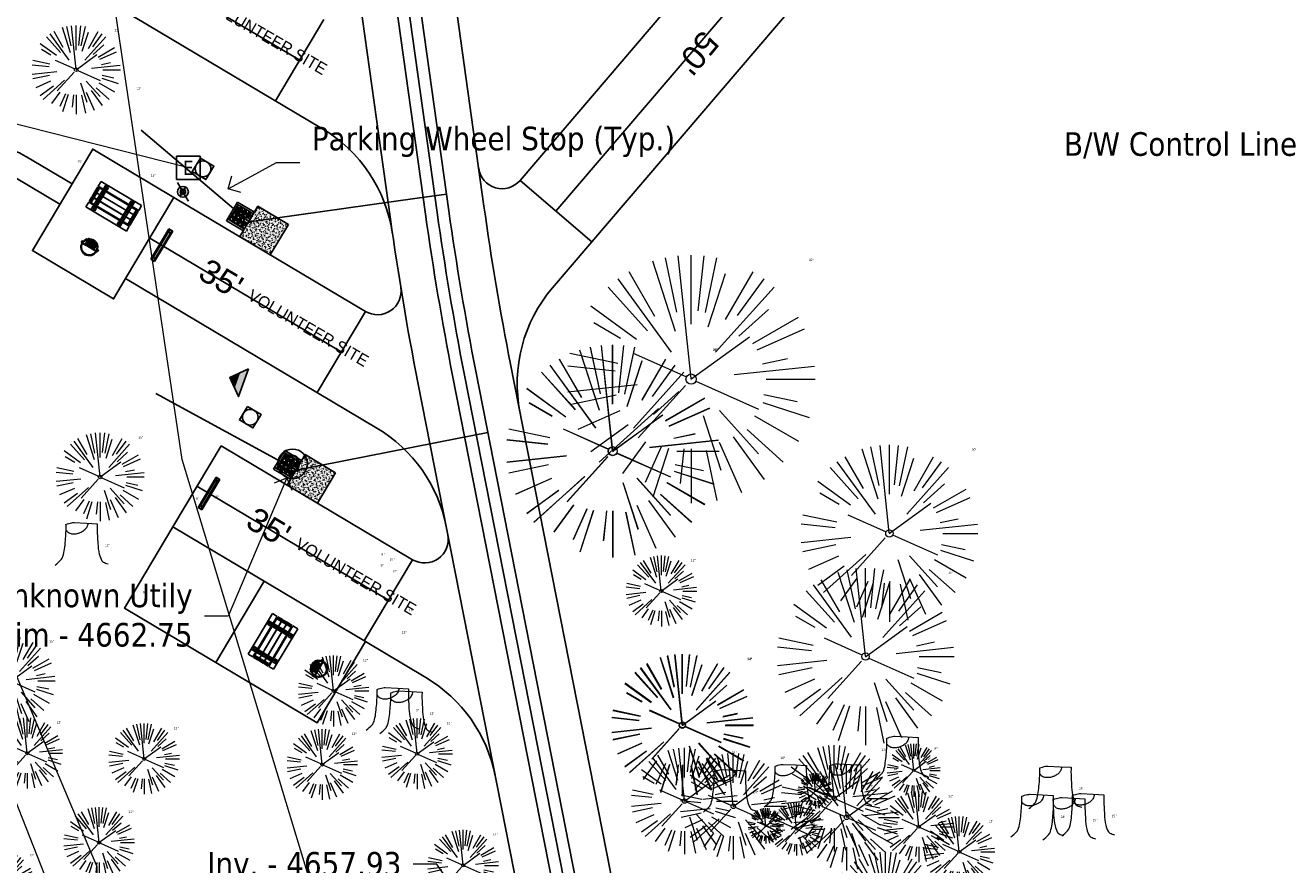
# Model space of a CAD drawing. Header units: feet. Extents: x 1134296 to 1140710, y 647902 to 649877.
# Tile 9 of 34: x 1134484 to 1134699, y 648567 to 648709. Entities that reach past the tile are written whole.
import ezdxf
from ezdxf import colors
from ezdxf.entities.mleader import LeaderData, LeaderLine
from ezdxf.enums import TextEntityAlignment as Align
from ezdxf.math import Vec2, Vec3

# ---------------------------------------------------------------- set-up
doc = ezdxf.new("R2010")
doc.units = ezdxf.units.FT
doc.header["$MEASUREMENT"] = 0
doc.linetypes.add('HIDDEN4', pattern=[0.095, 0.05, -0.045])
for name, color, linetype in [('-AGGREGATE', 8, 'Continuous'), ('-BOLTS-LAGS-SCREWS', 7, 'Continuous'), ('-CONCRETE', 9, 'Continuous'), ('-HARDWARE', 7, 'Continuous'), ('-TIMBER', 5, 'Continuous'), ('-WOOD', 5, 'Continuous'), ('C-CAMPSITE-PADS', 6, 'Continuous'), ('C-PRKG-WHEL-STOP', 9, 'Continuous'), ('C-ROAD-ASPHALT', 1, 'Continuous'), ('C-SWLK-CONC', 6, 'Continuous'), ('C-SWLK-CONC-PATT', 8, 'Continuous'), ('C-UTIL-HYDRANT', 5, 'Continuous'), ('C-UTIL-WATER-MEP', 7, 'Continuous'), ('V-TOPO-SPOT', 8, 'Continuous')]:
    doc.layers.add(name, color=color, linetype=linetype)
for name, color, linetype, lineweight in [('-ANGLE-IRON', 8, 'Continuous', 25), ('V-SITE-VEGE', 8, 'Continuous', 18), ('V-SITE-VEGE-TEXT', 8, 'Continuous', 18), ('V-UTIL-POWR-LINE-UNDR', 8, 'Continuous', 15), ('V-UTIL-WATR-LINE', 8, 'Continuous', 15)]:
    doc.layers.add(name, color=color, linetype=linetype, lineweight=lineweight)
doc.layers.add('V-ANNO-TEXT', color=7, linetype='Continuous', lineweight=13, plot=False)
doc.styles.add('Arial', font='arial.ttf', dxfattribs={"height": 180})
doc.styles.add('SEI-Dim & Leader', font='tahoma.ttf')

# ---------------------------------------------------------------- blocks, each defined once
blk = doc.blocks.new('V-UTIL-EPED')
for p, q in [((-0.05, 0.05), (-0.05, -0.05)), ((0.05, 0.05), (-0.05, 0.05)), ((0.05, -0.05), (0.05, 0.05)), ((-0.05, -0.05), (0.05, -0.05))]:
    blk.add_line(p, q)
at = {"style": 'SEI-Dim & Leader'}
blk.add_text('E', height=0.06, dxfattribs=at).set_placement((0, 0), align=Align.MIDDLE_CENTER)
blk = doc.blocks.new('*U850', base_point=(1134511.816, 648684.869))
at = {"xscale": 39.99999999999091, "yscale": 39.99999999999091, "zscale": 39.99999999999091}
blk.add_blockref('V-UTIL-EPED', (1134511.816, 648684.869), dxfattribs=at)
blk = doc.blocks.new('V-SITE-VEGE-Coniferious Tree 2')
at = {"color": 0, "linetype": 'ByBlock'}
for p, q in [((-0.0626, 0.1926), (-0.1545, 0.4755)), ((-0.0575, 0.2704), (-0.104, 0.4891)), ((-0.0003, 0.0026), (-0.0523, 0.4973)), ((0, 0.2219), (0, 0.5)), ((0.0289, 0.2753), (0.0522, 0.4973)), ((0.0572, 0.2693), (0.1039, 0.4891)), ((-0.146, 0.2528), (-0.25, 0.433)), ((0.0685, 0.211), (0.1382, 0.4256)), ((0.1391, 0.2411), (0.25, 0.433)), ((-0.1757, 0.1951), (-0.3346, 0.3716)), ((-0.0791, 0.1089), (-0.2939, 0.4045)), ((0.0978, 0.1086), (0.3345, 0.3716)), ((0.1869, 0.2573), (0.2939, 0.4045)), ((-0.2201, 0.1599), (-0.4046, 0.2939)), ((0.192, 0.1729), (0.3116, 0.2806)), ((-0.2844, 0.1642), (-0.3931, 0.227)), ((0.2488, 0.1436), (0.433, 0.25)), ((-0.0009, -0.0007), (0.235, 0.1707)), ((0.2659, 0.1184), (0.4568, 0.2034)), ((-0.2961, 0.0629), (-0.4891, 0.1039)), ((-0.0199, 0.0089), (-0.2319, 0.1032)), ((-0.306, 0.0322), (-0.4973, 0.0523)), ((0.1731, 0.0182), (0.4972, 0.0523)), ((0.2873, 0.0611), (0.3885, 0.0826)), ((0.3025, 0), (0.5, 0)), ((-0.2183, -0.0229), (-0.4973, -0.0523)), ((-0.023, -0.0255), (-0.2138, -0.2374)), ((0.0185, -0.0083), (0.272, -0.1211)), ((-0.3022, -0.0642), (-0.4891, -0.1039)), ((0.2891, -0.094), (0.4755, -0.1545)), ((0.2936, -0.0624), (0.4274, -0.0908)), ((-0.2881, -0.1283), (-0.4568, -0.2034)), ((-0.132, -0.1189), (-0.3716, -0.3346)), ((0.0478, -0.1473), (0.1192, -0.3671)), ((0.1144, -0.1271), (0.2718, -0.3019)), ((0.2555, -0.1475), (0.433, -0.25)), ((-0.2545, -0.1849), (-0.4046, -0.2939)), ((0.2254, -0.2029), (0.3716, -0.3346)), ((-0.1843, -0.2536), (-0.2767, -0.3808)), ((0.1131, -0.2541), (0.2033, -0.4568)), ((0.1689, -0.2325), (0.2939, -0.4045)), ((-0.1214, -0.2725), (-0.1856, -0.4168)), ((-0.091, -0.2799), (-0.1545, -0.4755)), ((-0.0297, -0.2818), (-0.0443, -0.4216)), ((0, -0.2818), (0, -0.5)), ((0.061, -0.2873), (0.1039, -0.4891))]:
    blk.add_line(p, q, dxfattribs=at)
blk.add_circle((0, 0), 0.0208)
blk = doc.blocks.new('V-UTIL-IRRI-Spigot')
for points in [[(-1, 1.73), (-0.5, 0.87)], [(-0.5, -0.87), (0.5, 0.87)], [(0.5, -0.87), (1, -1.73)]]:
    blk.add_lwpolyline(points)
for radius in [1, 0.5]:
    blk.add_circle((0, 0), radius)
blk = doc.blocks.new('*U881', base_point=(1134510.895, 648680.812))
at = {"xscale": 0.9237604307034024, "yscale": 0.9237604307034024, "zscale": 0.9237604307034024}
blk.add_blockref('V-UTIL-IRRI-Spigot', (1134510.895, 648680.812), dxfattribs=at)
blk = doc.blocks.new('Finished Floor Elevation')
h = blk.add_hatch(color=256)
h.dxf.hatch_style = 1
h.paths.add_polyline_path([(-0.05, -0.05), (-0.05, 0.05), (0, 0)])
blk.add_lwpolyline([(-0.05, -0.05), (-0.05, 0.05), (0, 0)], close=True)
blk = doc.blocks.new('V-UTIL-STRM-Storm Sewer Manhole')
blk.add_circle((0, 0), 0.0625)
at = {"style": 'SEI-Dim & Leader'}
blk.add_text('D', height=0.08, dxfattribs=at).set_placement((0, 0), align=Align.MIDDLE_CENTER)
blk = doc.blocks.new('*U884', base_point=(1134529.479, 648634.721))
at = {"xscale": 40.00000000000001, "yscale": 40.00000000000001, "zscale": 40.00000000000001}
blk.add_blockref('V-UTIL-STRM-Storm Sewer Manhole', (1134529.479, 648634.721), dxfattribs=at)
blk = doc.blocks.new('_Open90')
at = {"color": 0, "linetype": 'ByBlock', "lineweight": -2}
for p, q in [((0, 0), (-1, 0)), ((-0.5, 0.5), (0, 0)), ((0, 0), (-0.5, -0.5))]:
    blk.add_line(p, q, dxfattribs=at)
blk = doc.blocks.new('*U903', base_point=(1134511.816, 648684.869))
at = {"xscale": 39.99999999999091, "yscale": 39.99999999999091, "zscale": 39.99999999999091}
blk.add_blockref('V-UTIL-EPED', (1134511.816, 648684.869), dxfattribs=at)
blk = doc.blocks.new('V-SITE-VEGE-Stump')
for points in [[(-0.0776, 0.1565, -0.027668), (-0.0534, 0.1634, -0.067978), (-0.0432, 0.1643), (0.0086, 0.1616), (0.054, 0.1591)], [(0.0151, 0.1613, -0.082864), (0.0081, 0.142, -0.111324), (-0.0021, 0.1306, -0.039313), (-0.0159, 0.1223, -0.049197), (-0.028, 0.1177, -0.066002), (-0.0447, 0.1155, -0.070187), (-0.0604, 0.1177, -0.114859), (-0.0685, 0.1223, -0.075938), (-0.0773, 0.1332)], [(-0.1229, -0.0143, 0.052613), (-0.0986, 0.0077, 0.106195), (-0.0905, 0.0219, 0.044862), (-0.0837, 0.0527, 0.020074), (-0.0776, 0.1229, 0.011675), (-0.0773, 0.1364, 0.007866), (-0.0776, 0.1565)], [(0.054, 0.1591, 0.004334), (0.0538, 0.1369, 0.008344), (0.054, 0.1254), (0.0561, 0.0762, 0.046252), (0.0624, 0.0317, 0.069625), (0.0733, 0.0038, 0.149725), (0.0794, -0.002, 0.058523), (0.0992, -0.0091)]]:
    blk.add_lwpolyline(points, format="xyb")
blk = doc.blocks.new('*U933', base_point=(1134510.895, 648680.812))
at = {"xscale": 0.9237604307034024, "yscale": 0.9237604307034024, "zscale": 0.9237604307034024}
blk.add_blockref('V-UTIL-IRRI-Spigot', (1134510.895, 648680.812), dxfattribs=at)
blk = doc.blocks.new('*U936', base_point=(1134529.479, 648634.721))
at = {"xscale": 40.00000000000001, "yscale": 40.00000000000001, "zscale": 40.00000000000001}
blk.add_blockref('V-UTIL-STRM-Storm Sewer Manhole', (1134529.479, 648634.721), dxfattribs=at)
blk = doc.blocks.new('Wheel_Stop')
for points in [[(-36, 6.75), (36, 6.75)], [(-36, -2.25), (-36, 6.75)], [(-35.625, 4.5), (-36, 6.75)], [(-35.625, 0), (-36, -2.25)], [(-35.955, 6.48), (35.955, 6.48)], [(-35.625, 4.5), (-35.625, 0)], [(-35.625, 4.5), (35.625, 4.5)], [(-35.625, 0), (35.625, 0)], [(35.625, 4.5), (36, 6.75)], [(35.625, 4.5), (35.625, 0)], [(35.625, 0), (36, -2.25)], [(36, -2.25), (36, 6.75)], [(-36, -2.25), (36, -2.25)], [(-35.955, -1.98), (35.955, -1.98)]]:
    blk.add_lwpolyline(points)
for centre in [(-30, 2.25), (30, 2.25)]:
    blk.add_circle(centre, 0.5)
blk = doc.blocks.new('10FT_Precast Table')
at = {"layer": '-ANGLE-IRON'}
for p, q in [((-28.5, 21.1), (-28.5, 27.6)), ((-28.5, 27.6), (-24.5, 27.6)), ((-24.5, 27.6), (-24.5, 21.1)), ((28.5, 21.1), (28.5, 27.6)), ((28.5, 27.6), (32.5, 27.6)), ((32.5, 27.6), (32.5, 21.1)), ((-43.5, 15.3), (-46.5, 15.3)), ((-46.5, 15.3), (-46.5, -15.3)), ((-43.5, -15.3), (-43.5, 15.3)), ((-24.5, 21.1), (-28.5, 21.1)), ((-25.5, 15.3), (-28.5, 15.3)), ((-28.5, 15.3), (-28.5, -15.3)), ((-25.5, -15.3), (-25.5, 15.3)), ((32.5, 21.1), (28.5, 21.1)), ((32.5, 15.3), (29.5, 15.3)), ((29.5, 15.3), (29.5, -15.3)), ((32.5, -15.3), (32.5, 15.3)), ((46.5, 15.3), (43.5, 15.3)), ((43.5, 15.3), (43.5, -15.3)), ((46.5, -15.3), (46.5, 15.3)), ((-46.5, -15.3), (-43.5, -15.3)), ((-28.5, -15.3), (-25.5, -15.3)), ((-28.5, -27.6), (-28.5, -21.1)), ((-28.5, -21.1), (-24.5, -21.1)), ((-24.5, -21.1), (-24.5, -27.6)), ((28.5, -27.6), (28.5, -21.1)), ((28.5, -21.1), (32.5, -21.1)), ((29.5, -15.3), (32.5, -15.3)), ((32.5, -21.1), (32.5, -27.6)), ((43.5, -15.3), (46.5, -15.3)), ((-24.5, -27.6), (-28.5, -27.6)), ((32.5, -27.6), (28.5, -27.6))]:
    blk.add_line(p, q, dxfattribs=at)
at = {"layer": '-BOLTS-LAGS-SCREWS'}
for centre in [(-26.5, 26.1), (30.5, 26.1), (-45, 14.3), (-45, 8.8), (-45, 2.8), (-27, 14.3), (-27, 8.8), (-27, 2.8), (-26.5, 22.6), (30.5, 22.6), (31, 14.3), (31, 8.8), (31, 2.8), (45, 14.3), (45, 8.8), (45, 2.8), (-45, -2.8), (-45, -8.8), (-45, -14.3), (-27, -2.8), (-27, -8.8), (-27, -14.3), (-26.5, -22.6), (30.5, -22.6), (31, -2.8), (31, -8.8), (31, -14.3), (45, -2.8), (45, -8.8), (45, -14.3), (-26.5, -26.1), (30.5, -26.1)]:
    blk.add_circle(centre, 0.156, dxfattribs=at)
at = {"layer": '-CONCRETE'}
for p, q in [((-32, -30), (-32, 30)), ((-28.5, 30), (-28.5, 27.6)), ((-28.5, -27.1), (-28.5, 27.1)), ((32.5, 30), (32.5, 27.6)), ((32.5, -27.1), (32.5, 27.1)), ((36, -30), (36, 30)), ((-28.5, -30), (-28.5, -27.6)), ((32.5, -27.6), (32.5, -30))]:
    blk.add_line(p, q, dxfattribs=at)
at = {"layer": '-TIMBER'}
for p, q in [((-48, 18.7), (-48, 30)), ((-48, 30), (48, 30)), ((48, 18.7), (48, 30)), ((-48, 18.7), (48, 18.7)), ((-48, 5.9), (-48, 17.1)), ((-48, 17.1), (48, 17.1)), ((-48, 5.9), (48, 5.9)), ((-48, -5.6), (-48, 5.6)), ((-48, 5.6), (48, 5.6)), ((48, 17.1), (48, 5.9)), ((48, 5.6), (48, -5.6)), ((48, -5.6), (-48, -5.6)), ((-48, -17.1), (-48, -5.9)), ((48, -5.9), (-48, -5.9)), ((48, -17.1), (-48, -17.1)), ((-48, -30), (-48, -18.7)), ((-48, -18.7), (48, -18.7)), ((48, -5.9), (48, -17.1)), ((48, -30), (48, -18.7)), ((-48, -30), (48, -30))]:
    blk.add_line(p, q, dxfattribs=at)
blk = doc.blocks.new('*X1314')
at = {"color": 0}
for p, q in [((146.1, 353.6), (146.1, 353.7)), ((146.1, 352.9), (146.8, 353.6)), ((146.1, 352.5), (146.8, 353.3)), ((146.1, 351.8), (146.8, 352.6)), ((146.1, 351.5), (146.8, 352.2)), ((146.1, 350.8), (146.8, 351.5)), ((146.3, 350.7), (146.8, 351.2))]:
    blk.add_line(p, q, dxfattribs=at)
blk = doc.blocks.new('Pilot Rocks FS-30_18_PA')
at = {"layer": '-HARDWARE'}
for p, q in [((-8.8, 0), (-17.9, 0)), ((-17.9, 0), (-12.8, 0)), ((-10.2, 0), (10.2, 0)), ((8.8, 0), (17.9, 0)), ((12.8, 0), (17.9, 0)), ((-18.9, -1.4), (-18.9, -1)), ((-18.9, -1.4), (-18.9, -1)), ((-18.9, -4.6), (-18.9, -1.4)), ((-18.9, -1.4), (-18.9, -1.4)), ((-18.2, -1.4), (-18.2, -1)), ((-18.2, -1), (-18.2, -1.4)), ((-18.2, -1.4), (-18.1, -1.4)), ((-18.1, -1.4), (-18.1, -4.6)), ((-8.8, -0.6), (-17.9, -0.6)), ((-13.3, -0.6), (-17.9, -0.6)), ((-10.2, -0.6), (10.2, -0.6)), ((-10.2, -0.6), (-10.2, -11.3)), ((-10.2, -11.3), (-10.2, -14.8)), ((-10.2, -13.7), (-10.2, -14.8)), ((-9.5, -0.6), (-9.5, -11.3)), ((-9.5, -11.3), (-9.5, -14.8)), ((-9.5, -11.6), (9.5, -11.6)), ((-9.5, -12.3), (9.5, -12.3)), ((-9.5, -14.8), (-9.5, -14.5)), ((-8.8, -0.6), (-8.8, -11.6)), ((-8.3, -0.6), (-8.3, -11.6)), ((-7.5, -0.6), (-7.5, -11.6)), ((-7, -0.6), (-7, -11.6)), ((-6.2, -0.6), (-6.2, -11.6)), ((-5.7, -0.6), (-5.7, -11.6)), ((-4.9, -0.6), (-4.9, -11.6)), ((-4.3, -0.6), (-4.3, -11.6)), ((-3.6, -0.6), (-3.6, -11.6)), ((-3, -0.6), (-3, -11.6)), ((-2.2, -0.6), (-2.2, -11.6)), ((-1.7, -0.6), (-1.7, -11.6)), ((-0.9, -0.6), (-0.9, -11.6)), ((-0.4, -0.6), (-0.4, -11.6)), ((0.4, -0.6), (0.4, -11.6)), ((0.9, -0.6), (0.9, -11.6)), ((1.7, -0.6), (1.7, -11.6)), ((2.2, -0.6), (2.2, -11.6)), ((3, -0.6), (3, -11.6)), ((3.6, -0.6), (3.6, -11.6)), ((4.3, -0.6), (4.3, -11.6)), ((4.9, -0.6), (4.9, -11.6)), ((5.7, -0.6), (5.7, -11.6)), ((6.2, -0.6), (6.2, -11.6)), ((7, -0.6), (7, -11.6)), ((7.5, -0.6), (7.5, -11.6)), ((8.3, -0.6), (8.3, -11.6)), ((8.8, -0.6), (8.8, -11.6)), ((17.9, -0.6), (8.8, -0.6)), ((9.5, -0.6), (9.5, -11.3)), ((9.5, -11.3), (9.5, -14.8)), ((9.5, -14.5), (9.5, -14.8)), ((10.2, -0.6), (10.2, -11.3)), ((10.2, -11.3), (10.2, -14.8)), ((10.2, -14.8), (10.2, -13.7)), ((18.1, -4.6), (18.1, -1.4)), ((18.1, -1.4), (18.2, -1.4)), ((18.9, -4.6), (18.1, -4.6)), ((18.2, -1.4), (18.2, -1)), ((18.2, -1.4), (18.2, -1)), ((18.9, -1.4), (18.9, -1)), ((18.9, -1), (18.9, -1.4)), ((18.9, -1.4), (18.9, -1.4)), ((18.9, -1.4), (18.9, -4.6))]:
    blk.add_line(p, q, dxfattribs=at)
at = {"layer": '-HARDWARE', "flags": 128}
for points in [[(0, 18.2, 1), (-0.6, 18.2), (-0.6, 15, 1), (0, 15), (0, 18.2)], [(-11.8, -8.9, -1), (-11.3, -9.4), (-13.5, -11.7, -1), (-14, -11.3), (-11.8, -8.9)], [(11.8, -8.9, 1), (11.3, -9.4), (13.5, -11.7, 1), (14, -11.3), (11.8, -8.9)]]:
    blk.add_lwpolyline(points, format="xyb", dxfattribs=at)
at = {"layer": '-HARDWARE'}
for points in [[(-18.9, -4.6), (-18.9, -1.4), (-18.1, -1.4), (-18.1, -4.6)], [(-7.5, -11.6), (-8.3, -11.6), (-8.3, -0.6), (-7.5, -0.6)], [(-6.2, -11.6), (-7, -11.6), (-7, -0.6), (-6.2, -0.6)], [(-4.9, -11.6), (-5.7, -11.6), (-5.7, -0.6), (-4.9, -0.6)], [(-3.6, -11.6), (-4.3, -11.6), (-4.3, -0.6), (-3.6, -0.6)], [(-2.2, -11.6), (-3, -11.6), (-3, -0.6), (-2.2, -0.6)], [(-0.9, -11.6), (-1.7, -11.6), (-1.7, -0.6), (-0.9, -0.6)], [(-0.4, -11.6), (0.4, -11.6), (0.4, -0.6), (-0.4, -0.6)], [(0.9, -11.6), (1.7, -11.6), (1.7, -0.6), (0.9, -0.6)], [(2.2, -11.6), (3, -11.6), (3, -0.6), (2.2, -0.6)], [(3.6, -11.6), (4.3, -11.6), (4.3, -0.6), (3.6, -0.6)], [(4.9, -11.6), (5.7, -11.6), (5.7, -0.6), (4.9, -0.6)], [(6.2, -11.6), (7, -11.6), (7, -0.6), (6.2, -0.6)], [(7.5, -11.6), (8.3, -11.6), (8.3, -0.6), (7.5, -0.6)], [(18.9, -4.6), (18.9, -1.4), (18.1, -1.4), (18.1, -4.6)]]:
    blk.add_lwpolyline(points, close=True, dxfattribs=at)
for centre, radius, start, end in [((-17.9, -1), 1, 90, 180), ((-17.9, -1), 1, 90, 180), ((0, 0), 17.1, 0.1484, 179.8516), ((0, 0), 15.7, 0.161, 179.839), ((17.9, -1), 1, 0, 90), ((17.9, -1), 1, 0, 90), ((-17.9, -1), 0.333, 90, 180), ((-17.9, -1), 0.333, 90, 180), ((0, 0), 17.1, 182.0901, 220.7491), ((0, 0), 15.7, 182.2674, 220.2248), ((0, 0), 17.1, 220.7491, 233.2978), ((0, 0), 15.7, 220.2248, 229.5861), ((-9.9, -11.6), 0.333, 0, 180), ((-9.9, -14.8), 0.333, 180, 0), ((-9.9, -14.8), 0.333, 180, 0), ((0, 0), 15.7, 232.704, 307.296), ((0, 0), 17.1, 236.0414, 303.9586), ((9.9, -11.6), 0.333, 0, 180), ((9.9, -14.8), 0.333, 180, 0), ((9.9, -14.8), 0.333, 180, 0), ((0, 0), 15.7, 310.4139, 319.7752), ((0, 0), 17.1, 306.7022, 319.2509), ((0, 0), 15.7, 319.7752, 357.7326), ((0, 0), 17.1, 319.2509, 357.9099), ((17.9, -1), 0.333, 0, 90), ((17.9, -1), 0.333, 0, 90)]:
    blk.add_arc(centre, radius, start, end, dxfattribs=at)
at = {"layer": '-HARDWARE', "rotation": 180}
for p, xscale, yscale, zscale in [((137.7, 372.6), 1.066666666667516, 1.066666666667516, 1.066666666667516), ((-137.7, 372.6), -1.066666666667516, 1.066666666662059, 1.066666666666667)]:
    blk.add_blockref('*X1314', p, dxfattribs=dict(at, xscale=xscale, yscale=yscale, zscale=zscale))
blk = doc.blocks.new('HYDRANT & PAD')
at = {"layer": '-AGGREGATE'}
h = blk.add_hatch(dxfattribs=at)
h.set_pattern_fill('GRAVEL', color=256, scale=10)
h.paths.add_polyline_path([(18, 72), (18, 108), (-18, 108), (-18, 72), (-4.8, 72), (-4.8, 81.6), (4.8, 81.6), (4.8, 72)])
at = {"layer": 'C-SWLK-CONC-PATT'}
h = blk.add_hatch(dxfattribs=at)
h.set_pattern_fill('AR-CONC', color=256)
h.set_pattern_definition([(50, (-9267.939, -358120.348), (7.17260183, -0.62752135), [0.75, -8.25]), (355, (-9267.939, -358120.348), (-1.38751334, 7.52192134), [0.6, -6.6]), (100.4514445, (-9267.341, -358120.4), (5.78508847, 6.89439991), [0.63740192, -7.01142112]), (46.1842, (-9267.939, -358118.348), (10.6724133, -1.6551928), [1.125, -12.375]), (96.6356355, (-9267.05, -358118.486), (9.34661946, 9.741186), [0.95610342, -10.5171376]), (351.184164, (-9267.939, -358118.348), (9.34661945, 9.741186), [0.9, -9.9]), (21, (-9266.939, -358118.848), (5.96907052, -4.02618891), [0.75, -8.25]), (326, (-9266.939, -358118.848), (2.43315332, 7.25150045), [0.6, -6.6]), (71.4514447, (-9266.4415, -358119.1835), (8.40222377, 3.22531153), [0.6374019, -7.01142112]), (37.5, (-9267.939, -358120.348), (0.121598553, 3.328938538), [0, -6.52, 0, -6.7, 0, -6.625]), (7.5, (-9267.939, -358120.348), (2.630695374, 3.94411712), [0, -3.82, 0, -6.37, 0, -2.525]), (327.5, (-9270.169, -358120.348), (5.338224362, -0.225548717), [0, -2.5, 0, -7.8, 0, -10.35]), (317.5, (-9271.169, -358120.348), (5.831861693, 1.001049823), [0, -3.25, 0, -5.18, 0, -7.35])])
h.paths.add_polyline_path([(36, 72), (-0.5, 72), (-1.8, 72), (-5.8, 72), (-36, 72), (-36, 0), (36, 0)])
at = {"layer": '-HARDWARE'}
for p, q in [((-0.9, 70.2), (-0.9, 69.5)), ((-0.1, 68.2), (-0.2, 71.2)), ((-0.2, 71.2), (0.3, 71.2)), ((0.3, 71.2), (0.2, 68.2)), ((0.9, 70.2), (0.9, 69.5))]:
    blk.add_line(p, q, dxfattribs=at)
for points in [[(-0.8, 82.6), (-0.8, 82)], [(0.8, 82), (-0.8, 82)], [(-0.6, 81.6), (-0.6, 82)], [(0.6, 81.6), (0.6, 82)], [(0.7, 82.6), (0.7, 82)]]:
    blk.add_lwpolyline(points, dxfattribs=at)
at = {"layer": '-HARDWARE', "linetype": 'HIDDEN4'}
for points in [[(-0.6, 81.6), (-0.6, 72.1)], [(0.6, 81.6), (0.6, 72)]]:
    blk.add_lwpolyline(points, dxfattribs=at)
at = {"layer": '-HARDWARE'}
blk.add_lwpolyline([(0.9, 69.5), (0.8, 68.6, 0.013614), (0.8, 68.5), (0.8, 68.1, -0.014895), (0.8, 68.1), (0.8, 67.7, -0.39687), (0.4, 67.4), (-0.5, 67.4, -0.39687), (-0.8, 67.7), (-0.8, 68.1, -0.014895), (-0.8, 68.1), (-0.8, 68.5, 0.013614), (-0.8, 68.6), (-0.9, 69.5)], format="xyb", dxfattribs=at)
for centre, radius, start, end in [((0, 82.6), 0.794, 340.8718, 199.1282), ((0, 82.6), 0.75, 0, 180), ((0, 71), 1.2, 284.4558, 262.278)]:
    blk.add_arc(centre, radius, start, end, dxfattribs=at)
at = {"layer": '-TIMBER', "flags": 128}
for points in [[(-22, 112), (-22, 72)], [(22, 112), (-22, 112)], [(-18, 112), (-18, 72)], [(18, 108), (-18, 108)], [(18, 112), (18, 72)], [(22, 112), (22, 72)]]:
    blk.add_lwpolyline(points, dxfattribs=at)
at = {"layer": '-WOOD'}
blk.add_lwpolyline([(4.8, 72), (4.8, 81.6), (-4.8, 81.6), (-4.8, 72)], close=True, dxfattribs=at)
at = {"layer": 'C-SWLK-CONC'}
blk.add_lwpolyline([(36, 0), (36, 72), (-36, 72), (-36, 0)], dxfattribs=at)
at = {"layer": 'C-SWLK-CONC', "linetype": 'Continuous'}
blk.add_lwpolyline([(-36, 0), (36, 0)], dxfattribs=at)
blk = doc.blocks.new('C_PBASE-PACTOLA_02403811')
at = {"layer": '', "flags": 128}
for points in [[(1134682.82, 648422.25), (1134669.22, 648425.85, -0.177469), (1134620.15, 648460.15), (1134616.5, 648465.38, -0.104209), (1134576.2, 648560.26), (1134558.55, 648650.05, -0.01381), (1134553.98, 648677.28), (1134544.9, 648742.27, -0.094333)], [(1134494.15, 648715.55), (1134534.46, 648691.55, -0.226254), (1134546.42, 648673.65)], [(1134561.01, 648684.77, 0.646444), (1134568.01, 648682.73), (1134592.54, 648711.42)], [(1134614.45, 648712.43), (1134573.52, 648664.55, 0.229229), (1134568, 648643.49)], [(1134492.12, 648682.15), (1134484.41, 648686.74, 0.414214), (1134465.22, 648681.88)], [(1134490.07, 648678.72), (1134482.36, 648683.31, 0.414214), (1134468.66, 648679.83)], [(1134509.38, 648679.86), (1134541.81, 648660.55, 0.637281), (1134547.81, 648664.63)], [(1134501.19, 648666.11), (1134543.76, 648640.77, -0.213096), (1134555.5, 648624.11)], [(1134517.37, 648637.79), (1134549.81, 648618.48, 0.648675), (1134555.78, 648622.68)], [(1134541.84, 648604.6), (1134552.06, 648598.51, -0.213096), (1134563.8, 648581.85)]]:
    blk.add_lwpolyline(points, format="xyb", dxfattribs=at)
blk.add_lwpolyline([(1134509.19, 648624.04), (1134517.37, 648637.79)], dxfattribs=at)
at = {"layer": 'C-CAMPSITE-PADS'}
for points in [[(1134501.19, 648666.11), (1134499.14, 648662.67), (1134485.4, 648670.86), (1134495.63, 648688.04), (1134509.37, 648679.86), (1134501.19, 648666.11)], [(1134541.84, 648604.6), (1134533.65, 648590.85), (1134501, 648610.29), (1134509.19, 648624.04)], [(1134509.19, 648624.04), (1134541.84, 648604.6)]]:
    blk.add_lwpolyline(points, dxfattribs=at)
at = {"layer": 'C-ROAD-ASPHALT'}
blk.add_lwpolyline([(1134633.65, 648994.15), (1134723.23, 649000.6, -0.300313), (1134907.7, 648897.02), (1134943.56, 648827.41, -0.242942), (1134943.47, 648735.65, -0.014482), (1134938.28, 648725.89), (1134902.77, 648660.9, -0.111237), (1134861.54, 648614.05), (1134757.48, 648538.57, 0.178397), (1134706.3, 648462.14, -0.47863), (1134656.99, 648438.88, -0.128153), (1134626.71, 648464.73), (1134623.06, 648469.96, -0.104209), (1134584.05, 648561.81), (1134566.4, 648651.59, -0.01381), (1134561.9, 648678.39), (1134552.83, 648743.38, -0.094333), (1134558.21, 648852.45), (1134566.77, 648887.84, -0.036442), (1134590.86, 648962.97, -0.28642)], format="xyb", close=True, dxfattribs=at)
blk.add_lwpolyline([(1134641.75, 648097.24, -0.047459), (1134675.31, 648187.21, 0.35336), (1134666.8, 648223.94, -0.106181), (1134644.2, 648251.03), (1134637.91, 648263.01), (1134624.34, 648241.53), (1134586.21, 648314.11), (1134596.83, 648319.69, 0.414214), (1134601.03, 648333.19), (1134601.03, 648333.19, -0.272199), (1134605.1, 648418.24), (1134606.84, 648420.9, -0.102173), (1134622.24, 648436.38, 0.468797), (1134623.09, 648444.02, -0.039414), (1134613.59, 648455.57), (1134609.94, 648460.8, -0.104209), (1134568.35, 648558.72), (1134550.7, 648648.51, -0.01381), (1134546.06, 648676.18), (1134536.98, 648741.16, -0.094333), (1134542.66, 648856.22), (1134551.22, 648891.6, -0.010799), (1134557.39, 648914.9)], format="xyb", dxfattribs=at)
at = {"layer": 'C-UTIL-WATER-MEP'}
for p, q in [((1134503.84, 648691.27), (1134522.15, 648675.74)), ((1134522.15, 648675.74), (1134550.61, 648679.72)), ((1134550.61, 648679.72), (1134555.56, 648680.41)), ((1134530.15, 648633.67), (1134557.65, 648639.07)), ((1134557.65, 648639.07), (1134562.56, 648640.04))]:
    blk.add_line(p, q, dxfattribs=at)
at = {"layer": 'C-UTIL-WATER-MEP', "flags": 128}
for points in [[(1134713.29, 648416.24), (1134669.73, 648427.78, -0.177469), (1134621.79, 648461.3), (1134618.14, 648466.52, -0.104209), (1134578.16, 648560.65), (1134560.52, 648650.44, -0.01381), (1134555.96, 648677.56), (1134546.88, 648742.55, -0.094333)], [(1134709.85, 648413.02), (1134668.71, 648423.91, -0.177469), (1134618.51, 648459.01), (1134614.86, 648464.23, -0.104209), (1134574.23, 648559.88), (1134556.59, 648649.67, -0.01381), (1134552, 648677.01), (1134542.92, 648741.99, -0.094333), (1134548.49, 648854.81), (1134557.05, 648890.19, -0.088923), (1134635.56, 649068.47, -0.076785)]]:
    blk.add_lwpolyline(points, format="xyb", dxfattribs=at)
at = {"layer": 'C-UTIL-WATER-MEP'}
for points in [[(1134513.85, 648686.52), (1134516.14, 648685.16), (1134514.77, 648682.87), (1134512.48, 648684.23)], [(1134521.84, 648644.45), (1134524.13, 648643.09), (1134522.77, 648640.8), (1134520.48, 648642.16)]]:
    blk.add_lwpolyline(points, close=True, dxfattribs=at)
at = {"layer": 'C-UTIL-WATER-MEP', "flags": 128}
blk.add_lwpolyline([(1134530.15, 648633.67), (1134506.29, 648646.61)], dxfattribs=at)
at = {"layer": 'C-UTIL-WATER-MEP'}
for centre in [(1134514.31, 648684.7), (1134522.31, 648642.62)]:
    blk.add_circle(centre, 1.33, dxfattribs=at)
at = {"layer": 'Defpoints', "flags": 128}
for points in [[(1134534.77, 648709.99), (1134526.59, 648696.24)], [(1134568.01, 648682.73), (1134580.17, 648672.33)], [(1134541.81, 648660.55), (1134533.63, 648646.8)], [(1134549.81, 648618.48), (1134541.62, 648604.73)], [(1134524.65, 648614.83), (1134516.47, 648601.08)]]:
    blk.add_lwpolyline(points, dxfattribs=at)
at = {"layer": '-HARDWARE'}
for p, xscale, yscale, zscale, rotation in [((1134495.04, 648671.42), 0.08333333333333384, 0.08333333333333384, 0.08333333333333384, 149.2349298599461), ((1134533.95, 648599.99), 0.083333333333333, 0.083333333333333, 0.083333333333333, 239.2349298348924)]:
    blk.add_blockref('Pilot Rocks FS-30_18_PA', p, dxfattribs=dict(at, xscale=xscale, yscale=yscale, zscale=zscale, rotation=rotation))
for p, xscale, yscale, zscale, rotation in [((1134499.18, 648678.36), 0.08333333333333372, 0.08333333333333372, 0.08333333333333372, 149.2349298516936), ((1134526.15, 648604.63), 0.08333333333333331, 0.08333333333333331, 0.08333333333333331, 239.2349298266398)]:
    blk.add_blockref('10FT_Precast Table', p, dxfattribs=dict(xscale=xscale, yscale=yscale, zscale=zscale, rotation=rotation))
at = {"layer": 'C-PRKG-WHEL-STOP', "xscale": 0.08333333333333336, "yscale": 0.08333333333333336, "zscale": 0.08333333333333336, "rotation": 59.23492963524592}
for p in [(1134507.48, 648671.67), (1134515.48, 648629.6)]:
    blk.add_blockref('Wheel_Stop', p, dxfattribs=at)
at = {"layer": 'C-UTIL-HYDRANT'}
for p, xscale, yscale, zscale, rotation in [((1134527.23, 648672.72), 0.08333333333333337, 0.08333333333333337, 0.08333333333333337, 59.23074427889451), ((1134535.23, 648630.64), 0.08333333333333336, 0.08333333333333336, 0.08333333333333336, 59.23492947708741)]:
    blk.add_blockref('HYDRANT & PAD', p, dxfattribs=dict(at, xscale=xscale, yscale=yscale, zscale=zscale, rotation=rotation))
at = {"layer": '', "char_height": 2, "attachment_point": 1, "rotation": 329.8041}
for insert in [(1134515.65, 648713.83), (1134522.7, 648664.39), (1134530.75, 648622.29)]:
    blk.add_mtext('VOLUNTEER SITE', dxfattribs=dict(at, insert=insert))
at = {"layer": 'C-CAMPSITE-PADS', "style": 'Arial'}
blk.add_text("50'", height=4, rotation=229.9692, dxfattribs=at).set_placement((1134598.95, 648708.42))
at = {"layer": 'C-CAMPSITE-PADS', "char_height": 4, "attachment_point": 1, "rotation": 329.1912, "style": 'Arial'}
for insert in [(1134515.27, 648669.71), (1134523.33, 648627.6)]:
    blk.add_mtext_dynamic_manual_height_columns("35'", width=0.889, gutter_width=1, heights=[0], dxfattribs=dict(at, insert=insert))
blk = doc.blocks.new('C_XBASE-PACTOLA_02403811')
at = {"layer": 'V-UTIL-POWR-LINE-UNDR', "flags": 128}
for points in [[(1134480.13, 648231.49), (1134495, 648496.17), (1134496.35, 648566.44), (1134464.63, 648641.53), (1134459.68, 648691.6), (1134473.79, 648747.28)], [(1134473.06, 648231.49), (1134478.46, 648413.9), (1134486.34, 648507.97), (1134488, 648563.71), (1134458.97, 648637.48), (1134452.33, 648694.36), (1134469.76, 648757.01), (1134484.27, 648785.6), (1134490.08, 648837.1), (1134491.32, 648874.4), (1134488.84, 648928), (1134492.85, 649108.17)], [(1134511.82, 648684.87), (1134461.22, 648697.7)]]:
    blk.add_lwpolyline(points, dxfattribs=at)
at = {"layer": 'V-UTIL-WATR-LINE', "flags": 128}
blk.add_lwpolyline([(1134533.42, 648547.6), (1134534.84, 648556.08), (1134510.79, 648635.47), (1134497.97, 648721.63), (1134522.21, 648792.11)], dxfattribs=at)
at = {"layer": ''}
for name, p in [('*U850', (1134511.82, 648684.87)), ('*U903', (1134511.82, 648684.87)), ('*U881', (1134510.9, 648680.81)), ('*U933', (1134510.9, 648680.81)), ('*U884', (1134529.48, 648634.72)), ('*U936', (1134529.48, 648634.72))]:
    blk.add_blockref(name, p, dxfattribs=at)
for name, p, xscale, yscale, zscale in [('V-UTIL-EPED', (1134511.82, 648684.87), 39.99999999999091, 39.99999999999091, 39.99999999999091), ('V-UTIL-IRRI-Spigot', (1134510.9, 648680.81), 0.4618802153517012, 0.4618802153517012, 0.4618802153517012), ('V-UTIL-STRM-Storm Sewer Manhole', (1134529.48, 648634.72), 40.00000000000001, 40.00000000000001, 40.00000000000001)]:
    blk.add_blockref(name, p, dxfattribs=dict(at, xscale=xscale, yscale=yscale, zscale=zscale))
at = {"layer": 'V-SITE-VEGE'}
for name, p, xscale, yscale, zscale in [('V-SITE-VEGE-Coniferious Tree 2', (1134492.81, 648701.49), 14.99981880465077, 14.99981880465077, 14.99981880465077), ('V-SITE-VEGE-Coniferious Tree 2', (1134597, 648649.07), 41.99949265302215, 41.99949265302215, 41.99949265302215), ('V-SITE-VEGE-Coniferious Tree 2', (1134583.7, 648636.85), 35.99956513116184, 35.99956513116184, 35.99956513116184), ('V-SITE-VEGE-Coniferious Tree 2', (1134583.72, 648636.88), 35.99956513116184, 35.99956513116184, 35.99956513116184), ('V-SITE-VEGE-Coniferious Tree 2', (1134496.86, 648632.49), 14.99981880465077, 14.99981880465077, 14.99981880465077), ('V-SITE-VEGE-Coniferious Tree 2', (1134630.58, 648622.93), 29.99963760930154, 29.99963760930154, 29.99963760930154), ('V-SITE-VEGE-Stump', (1134494.22, 648618.15), 40.31522404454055, 40.31522404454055, 40.31522404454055), ('V-SITE-VEGE-Coniferious Tree 2', (1134626.55, 648602.06), 29.99963760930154, 29.99963760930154, 29.99963760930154), ('V-SITE-VEGE-Coniferious Tree 2', (1134481.76, 648597.93), 14.99981880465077, 14.99981880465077, 14.99981880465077), ('V-SITE-VEGE-Stump', (1134546.92, 648590.19), 40.31522404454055, 40.31522404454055, 40.31522404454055), ('V-SITE-VEGE-Stump', (1134549.23, 648589.61), 40.31522404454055, 40.31522404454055, 40.31522404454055), ('V-SITE-VEGE-Coniferious Tree 2', (1134621.25, 648578.04), 17.99978256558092, 17.99978256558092, 17.99978256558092), ('V-SITE-VEGE-Stump', (1134633.27, 648581.93), 40.31522404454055, 40.31522404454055, 40.31522404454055), ('V-SITE-VEGE-Coniferious Tree 2', (1134634.71, 648582.78), 8.999891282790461, 8.999891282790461, 8.999891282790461), ('V-SITE-VEGE-Coniferious Tree 2', (1134595.87, 648577.58), 17.99978256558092, 17.99978256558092, 17.99978256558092), ('V-SITE-VEGE-Coniferious Tree 2', (1134604.13, 648576.69), 17.99978256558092, 17.99978256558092, 17.99978256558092), ('V-SITE-VEGE-Stump', (1134604.02, 648576.29), 40.31522404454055, 40.31522404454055, 40.31522404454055), ('V-SITE-VEGE-Stump', (1134614.34, 648577.18), 40.31522404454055, 40.31522404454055, 40.31522404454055), ('V-SITE-VEGE-Coniferious Tree 2', (1134623.32, 648574.82), 17.99978256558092, 17.99978256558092, 17.99978256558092), ('V-SITE-VEGE-Stump', (1134623.59, 648577.28), 40.31522404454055, 40.31522404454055, 40.31522404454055), ('V-SITE-VEGE-Stump', (1134659.18, 648576.89), 40.31522404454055, 40.31522404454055, 40.31522404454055), ('V-SITE-VEGE-Stump', (1134656.13, 648572.1), 40.31522404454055, 40.31522404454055, 40.31522404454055), ('V-SITE-VEGE-Stump', (1134664.74, 648572.24), 40.31522404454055, 40.31522404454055, 40.31522404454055), ('V-SITE-VEGE-Coniferious Tree 2', (1134614.85, 648572.83), 8.999891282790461, 8.999891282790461, 8.999891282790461), ('V-SITE-VEGE-Stump', (1134661.52, 648571.56), 40.31522404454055, 40.31522404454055, 40.31522404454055), ('V-SITE-VEGE-Coniferious Tree 2', (1134629.94, 648559.99), 17.99978256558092, 17.99978256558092, 17.99978256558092)]:
    blk.add_blockref(name, p, dxfattribs=dict(at, xscale=xscale, yscale=yscale, zscale=zscale))
at = {"layer": 'V-SITE-VEGE', "rotation": 8.537736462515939e-07}
for p, xscale, yscale, zscale in [((1134591.95, 648613.17), 11.99985504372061, 11.99985504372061, 11.99985504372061), ((1134536.42, 648596.24), 11.99985504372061, 11.99985504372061, 11.99985504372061), ((1134595.49, 648590.4), 23.99971008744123, 23.99971008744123, 23.99971008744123), ((1134595.54, 648590.48), 23.99971008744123, 23.99971008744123, 23.99971008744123), ((1134484.52, 648585.69), 11.99985504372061, 11.99985504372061, 11.99985504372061), ((1134550.57, 648585.59), 11.99985504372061, 11.99985504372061, 11.99985504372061), ((1134504.33, 648584.73), 11.99985504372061, 11.99985504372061, 11.99985504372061), ((1134534.5, 648583.77), 11.99985504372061, 11.99985504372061, 11.99985504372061), ((1134618.06, 648579.31), 5.999927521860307, 5.999927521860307, 5.999927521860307), ((1134635.55, 648573.22), 11.99985504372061, 11.99985504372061, 11.99985504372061), ((1134496.69, 648570.55), 11.99985504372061, 11.99985504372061, 11.99985504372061), ((1134609.65, 648573.37), 5.999927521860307, 5.999927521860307, 5.999927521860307), ((1134642.43, 648568.98), 11.99985504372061, 11.99985504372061, 11.99985504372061), ((1134558.38, 648566.69), 11.99985504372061, 11.99985504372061, 11.99985504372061), ((1134479.89, 648563.19), 11.99985504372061, 11.99985504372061, 11.99985504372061)]:
    blk.add_blockref('V-SITE-VEGE-Coniferious Tree 2', p, dxfattribs=dict(at, xscale=xscale, yscale=yscale, zscale=zscale))
at = {"layer": 'V-TOPO-SPOT', "rotation": 160}
for xscale, yscale, zscale in [(50.00000018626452, 50.00000018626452, 50.00000018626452), (25.00000009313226, 25.00000009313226, 25.00000009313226)]:
    blk.add_blockref('Finished Floor Elevation', (1134518.83, 648649.32), dxfattribs=dict(at, xscale=xscale, yscale=yscale, zscale=zscale))
at = {"layer": 'V-SITE-VEGE-TEXT', "char_height": 0.4, "attachment_point": 7, "style": 'SEI-Dim & Leader'}
for s, insert in [('15"', (1134499.29, 648707.99)), ('12"', (1134503.01, 648698.11)), ('15"', (1134492.99, 648685.72)), ('15"', (1134505.45, 648683.38)), ('42"', (1134616.94, 648669.07)), ('36"', (1134600.65, 648653.85)), ('36"', (1134600.67, 648653.88)), ('15"', (1134503.34, 648638.99)), ('30"', (1134644.53, 648636.93)), ('6"', (1134513.15, 648628.66)), ('15"', (1134516.22, 648628.89)), ('12"', (1134497.7, 648620.75)), ('9"', (1134544.52, 648619.14)), ('9"', (1134544.39, 648617.31)), ('15"', (1134545.9, 648618.29)), ('12"', (1134546.36, 648616.31)), ('12"', (1134596.94, 648618.17)), ('30"', (1134640.51, 648616.06)), ('9"', (1134504.1, 648612.74)), ('15"', (1134549.16, 648609.7)), ('12"', (1134508.38, 648607)), ('12"', (1134547.97, 648605.94)), ('15"', (1134488.24, 648604.43)), ('24"', (1134606.46, 648601.4)), ('24"', (1134606.51, 648601.48)), ('12"', (1134541.4, 648601.24)), ('9"', (1134550.39, 648592.79)), ('12"', (1134489.51, 648590.69)), ('12"', (1134552.7, 648592.21)), ('12"', (1134555.56, 648590.59)), ('12"', (1134509.32, 648589.73)), ('12"', (1134539.48, 648588.77)), ('9"', (1134638.19, 648586.28)), ('18"', (1134603.85, 648585.58)), ('18"', (1134612.1, 648584.69)), ('18"', (1134629.23, 648586.04)), ('12"', (1134636.75, 648584.53)), ('18"', (1134631.3, 648582.82)), ('6"', (1134620.05, 648581.31)), ('12"', (1134627.07, 648579.88)), ('24"', (1134607.49, 648578.89)), ('18"', (1134617.82, 648579.78)), ('12"', (1134640.54, 648578.22)), ('18"', (1134662.65, 648579.49)), ('12"', (1134501.67, 648575.55)), ('9"', (1134618.34, 648576.33)), ('6"', (1134611.64, 648575.37)), ('12"', (1134647.41, 648573.98)), ('24"', (1134659.6, 648574.7)), ('15"', (1134665, 648574.16)), ('15"', (1134668.22, 648574.84)), ('12"', (1134563.36, 648571.69)), ('12"', (1134484.88, 648568.19)), ('18"', (1134637.92, 648567.99))]:
    blk.add_mtext(s, dxfattribs=dict(at, insert=insert))
at = {"layer": 'V-ANNO-TEXT'}
ml = blk.add_multileader_mtext('Standard', dxfattribs=at)
ml.set_content('Parking Wheel Stop (Typ.)', color=256, style='SEI-Dim & Leader')
ml.set_leader_properties(color=256, linetype='ByLayer', lineweight=-1)
ml.set_arrow_properties(name='OPEN90')
ml.build(insert=Vec2(0, 0))
ml.multileader.update_dxf_attribs({"text_left_attachment_type": 2, "text_right_attachment_type": 2, "dogleg_length": 0.1, "arrow_head_size": 3.2, "scale": 40})
ctx = ml.context
ctx.base_point, ctx.scale, ctx.arrow_head_size, ctx.plane_origin = Vec3(1134530.73, 648685.78), 40, 3.2, Vec3(1134518.56, 648681.32)
ctx.left_attachment, ctx.right_attachment = 2, 2
notes = []
notes.append((ctx, [(0, (1, 1, 0), (1134526.73, 648685.78), (1, 0), 4, [(0, [(1134518.56, 648681.32)], 0, [])])]))
ctx.mtext.insert, ctx.mtext.width, ctx.mtext.flow_direction = Vec3(1134532.73, 648691.84), 35.4975, 5
ml = blk.add_multileader_mtext('Standard', dxfattribs=at)
ml.set_content('B/W Control Line', color=256, style='SEI-Dim & Leader')
ml.set_leader_properties(color=256, linetype='ByLayer', lineweight=-1)
ml.set_arrow_properties(name='OPEN90')
ml.build(insert=Vec2(0, 0))
ml.multileader.update_dxf_attribs({"text_left_attachment_type": 2, "text_right_attachment_type": 2, "dogleg_length": 0.1, "arrow_head_size": 3.2, "scale": 40})
ctx = ml.context
ctx.base_point, ctx.scale, ctx.arrow_head_size, ctx.plane_origin = Vec3(1134657.07, 648688.39), 40, 3.2, Vec3(1134724.28, 648678.65)
ctx.left_attachment, ctx.right_attachment, ctx.text_align_type = 2, 2, 2
notes.append((ctx, [(1, (1, 1, 0), (1134705.65, 648688.39), (-1, 0), 4, [(0, [(1134724.28, 648678.65)], 0, [])])]))
ctx.mtext.insert, ctx.mtext.alignment, ctx.mtext.flow_direction = Vec3(1134699.65, 648690.91), 3, 5
ml = blk.add_multileader_mtext('Standard', dxfattribs=at)
ml.set_content('Unknown Utily\\PRim - 4662.75', color=256, style='SEI-Dim & Leader')
ml.set_leader_properties(color=256, linetype='ByLayer', lineweight=-1)
ml.set_arrow_properties(name='OPEN90')
ml.build(insert=Vec2(0, 0))
ml.multileader.update_dxf_attribs({"text_left_attachment_type": 2, "text_right_attachment_type": 2, "dogleg_length": 0.1, "arrow_head_size": 3.2, "scale": 40})
ctx = ml.context
ctx.base_point, ctx.scale, ctx.arrow_head_size, ctx.plane_origin = Vec3(1134475.87, 648608.93), 40, 3.2, Vec3(1134529.48, 648634.72)
ctx.left_attachment, ctx.right_attachment, ctx.text_align_type = 2, 2, 2
notes.append((ctx, [(0, (1, 1, 0), (1134518.54, 648608.93), (-1, 0), 4, [(0, [(1134528.53, 648632.36)], 0, [])])]))
ctx.mtext.insert, ctx.mtext.alignment, ctx.mtext.flow_direction = Vec3(1134512.54, 648614.43), 3, 5
ml = blk.add_multileader_mtext('Standard', dxfattribs=at)
ml.set_content('Inv. - 4657.93', color=256, style='SEI-Dim & Leader')
ml.set_leader_properties(color=256, linetype='ByLayer', lineweight=-1)
ml.set_arrow_properties(name='OPEN90')
ml.build(insert=Vec2(0, 0))
ml.multileader.update_dxf_attribs({"text_left_attachment_type": 2, "text_right_attachment_type": 2, "dogleg_length": 0.1, "arrow_head_size": 3.2, "scale": 40})
ctx = ml.context
ctx.base_point, ctx.scale, ctx.arrow_head_size, ctx.plane_origin = Vec3(1134511.83, 648566.87, -4640.12), 40, 3.2, Vec3(1134564.93, 648550.99, -4640.12)
ctx.left_attachment, ctx.right_attachment, ctx.text_align_type = 2, 2, 2
notes.append((ctx, [(0, (1, 1, 0), (1134553.91, 648566.87, -4640.12), (-1, 0), 4, [(0, [(1134564.93, 648550.99, -4640.12)], 0, [])])]))
ctx.mtext.insert, ctx.mtext.alignment, ctx.mtext.flow_direction = Vec3(1134547.91, 648568.95, -4640.12), 3, 5
for ctx, leaders in notes:
    for number, flags, end, landing, length, lines in leaders:
        leader = LeaderData()
        leader.index, (leader.has_last_leader_line, leader.has_dogleg_vector, leader.attachment_direction) = number, flags
        leader.last_leader_point, leader.dogleg_vector, leader.dogleg_length = Vec3(end), Vec3(landing), length
        for number, points, colour, breaks in lines:
            line = LeaderLine()
            line.index, line.vertices, line.color, line.breaks = number, Vec3.list(points), colors.encode_raw_color(colour), breaks
            leader.lines.append(line)
        ctx.leaders.append(leader)

msp = doc.modelspace()

# ---------------------------------------------------------------- block references
at = {"layer": ''}
msp.add_blockref('C_XBASE-PACTOLA_02403811', (0, 0), dxfattribs=at)

# ---------------------------------------------------------------- next in the draw order: linework, layer by layer
for p, q in [((1134592.54, 648711.42), (1134568.01, 648682.73)), ((1134509.38, 648679.86), (1134541.81, 648660.55)), ((1134517.37, 648637.79), (1134549.81, 648618.48))]:
    msp.add_line(p, q, dxfattribs=at)
at = {"layer": 'Defpoints'}
for p, q in [((1134498.24, 648722.42), (1134530.68, 648703.11)), ((1134608.37, 648717.63), (1134574.09, 648677.53)), ((1134509.37, 648679.86), (1134501.19, 648666.11)), ((1134505.28, 648672.98), (1134537.72, 648653.67)), ((1134513.28, 648630.91), (1134545.72, 648611.6))]:
    msp.add_line(p, q, dxfattribs=at)

# ---------------------------------------------------------------- next in the draw order: block references
at = {"layer": ''}
msp.add_blockref('C_PBASE-PACTOLA_02403811', (0, 0), dxfattribs=at)

doc.saveas('drawing.dxf')
